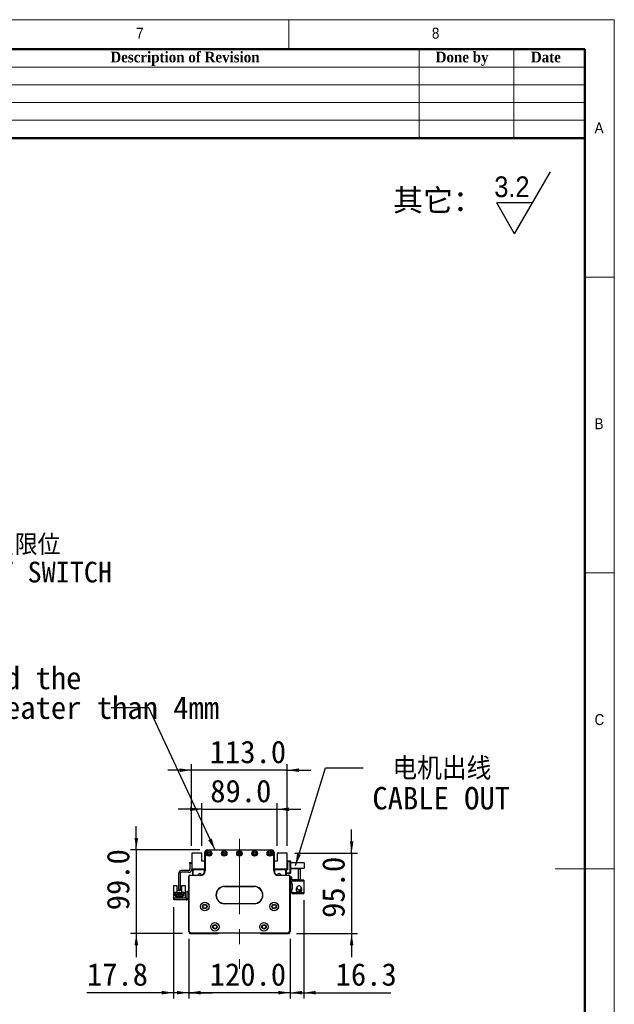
# Model space of a CAD drawing. Header units: millimetres. Extents: x 35 to 2905, y 35 to 2044.
# Tile 7 of 7: x 2201 to 2905, y 879 to 2044. Entities that reach past the tile are written whole.
import ezdxf

# ---------------------------------------------------------------- set-up
doc = ezdxf.new("R2010")
doc.units = ezdxf.units.MM
doc.header["$LTSCALE"] = 7
doc.linetypes.add('CENTERX2', pattern=[20.32, 12.7, -2.54, 2.54, -2.54])
doc.layers.add('DIMNS', color=7, linetype='Continuous')
doc.styles.add('SLDTEXTSTYLE0', font='arial.ttf', dxfattribs={"bigfont": 'bigfont'})
doc.styles.add('SLDTEXTSTYLE1', font='Gothic.ttf', dxfattribs={"width": 0.913})
doc.styles.add('SLDTEXTSTYLE2', font='timesbd.ttf', dxfattribs={"width": 0.933})
doc.styles.add('SLDTEXTSTYLE8', font='txt')
doc.styles.add('SLDTEXTSTYLE9', font='txt', dxfattribs={"bigfont": 'bigfont'})
doc.dimstyles.new('SLDDIMSTYLE1', dxfattribs={"dimtxt": 26.6, "dimasz": 14, "dimexe": 0, "dimexo": 0.0625, "dimgap": 6.65, "dimtad": 2, "dimdec": 1, "dimrnd": 1e-09, "dimzin": 4, "dimdsep": 46, "dimtxsty": 'SLDTEXTSTYLE8', "dimsah": 1, "dimcen": 0.09, "dimadec": 0, "dimazin": 1, "dimtfac": 1, "dimtdec": 1, "dimtmove": 0, "dimatfit": 0, "dimfxl": 0, "dimfrac": 2, "dimtolj": 1, "dimtzin": 12, "dimarcsym": 0})
doc.dimstyles.new('SLDDIMSTYLE2', dxfattribs={"dimtxt": 26.6, "dimasz": 14, "dimexe": 0, "dimexo": 0.0625, "dimgap": 6.65, "dimtad": 2, "dimdec": 1, "dimrnd": 1e-09, "dimzin": 12, "dimdsep": 46, "dimtxsty": 'SLDTEXTSTYLE8', "dimsah": 1, "dimcen": 0.09, "dimadec": 0, "dimazin": 3, "dimtfac": 1, "dimtdec": 1, "dimtmove": 0, "dimatfit": 0, "dimfxl": 0, "dimfrac": 2, "dimtolj": 1, "dimtzin": 12, "dimarcsym": 0})
doc.dimstyles.new('SLDDIMSTYLE3', dxfattribs={"dimtxt": 0.18, "dimasz": 14, "dimexe": 0, "dimexo": 0.0625, "dimgap": 0, "dimtad": 0, "dimtih": 1, "dimtoh": 1, "dimdec": 0, "dimrnd": 1e-09, "dimzin": 0, "dimdsep": 46, "dimtxsty": 'Standard', "dimsah": 1, "dimcen": 0.09, "dimadec": 0, "dimazin": 0, "dimtfac": 14, "dimtdec": 0, "dimtofl": 0, "dimtmove": 0, "dimatfit": 3, "dimfxl": 0, "dimfrac": 2, "dimtolj": 1, "dimtzin": 0, "dimarcsym": 0})

# ---------------------------------------------------------------- blocks, each defined once
blk = doc.blocks.new('SW_SFSYMBOL_0')
at = {"layer": 'DIMNS', "color": 0}
for p, q in [((24, -36.7), (66.5, 36.8)), ((24, -36.7), (2.8, 0)), ((45.3, 0), (2.8, 0))]:
    blk.add_line(p, q, dxfattribs=at)
at = {"layer": 'DIMNS', "color": 0, "insert": (0, 31.3), "char_height": 24.5, "attachment_point": 1, "style": 'SLDTEXTSTYLE1'}
blk.add_mtext('3.2', dxfattribs=at)
blk = doc.blocks.new('_D_6')
at = {"layer": 'DIMNS'}
for p, q in [((2401.4, 956.6), (2401.4, 886)), ((2521.4, 956.6), (2521.4, 886)), ((2401.4, 893), (2373.4, 893)), ((2521.4, 893), (2401.4, 893)), ((2521.4, 893), (2549.4, 893))]:
    blk.add_line(p, q, dxfattribs=at)
for points in [[(2401.4, 893), (2387.4, 895.1), (2387.4, 890.9)], [(2521.4, 893), (2535.4, 890.9), (2535.4, 895.1)]]:
    blk.add_solid(points, dxfattribs=at)
at = {"layer": 'DIMNS', "insert": (2426.2, 927.9), "char_height": 26.6, "attachment_point": 1, "style": 'SLDTEXTSTYLE8'}
blk.add_mtext('120.0', dxfattribs=at)
blk = doc.blocks.new('_D_7')
at = {"layer": 'DIMNS'}
for p, q in [((2383.6, 994.1), (2383.6, 886)), ((2401.4, 956.6), (2401.4, 886)), ((2383.6, 893), (2280.9, 893)), ((2401.4, 893), (2383.6, 893)), ((2401.4, 893), (2429.4, 893))]:
    blk.add_line(p, q, dxfattribs=at)
for points in [[(2383.6, 893), (2369.6, 895.1), (2369.6, 890.9)], [(2401.4, 893), (2415.4, 890.9), (2415.4, 895.1)]]:
    blk.add_solid(points, dxfattribs=at)
at = {"layer": 'DIMNS', "insert": (2280.9, 927.9), "char_height": 26.6, "attachment_point": 1, "style": 'SLDTEXTSTYLE8'}
blk.add_mtext('17.8', dxfattribs=at)
blk = doc.blocks.new('_D_8')
at = {"layer": 'DIMNS'}
for p, q in [((2339.4, 1062), (2339.4, 1090)), ((2414.5, 1062), (2332.4, 1062)), ((2339.4, 1062), (2339.4, 963)), ((2394, 963), (2332.4, 963)), ((2339.4, 963), (2339.4, 935))]:
    blk.add_line(p, q, dxfattribs=at)
for points in [[(2339.4, 1062), (2341.5, 1076), (2337.3, 1076)], [(2339.4, 963), (2337.3, 949), (2341.5, 949)]]:
    blk.add_solid(points, dxfattribs=at)
at = {"layer": 'DIMNS', "insert": (2304.5, 990.4), "char_height": 26.6, "attachment_point": 1, "rotation": 90, "style": 'SLDTEXTSTYLE8'}
blk.add_mtext('99.0', dxfattribs=at)
blk = doc.blocks.new('_D_9')
at = {"layer": 'DIMNS'}
for p, q in [((2537.7, 1002.4), (2537.7, 886)), ((2521.4, 956.6), (2521.4, 886)), ((2521.4, 893), (2493.4, 893)), ((2521.4, 893), (2537.7, 893)), ((2537.7, 893), (2640.7, 893))]:
    blk.add_line(p, q, dxfattribs=at)
for points in [[(2521.4, 893), (2507.4, 895.1), (2507.4, 890.9)], [(2537.7, 893), (2551.7, 890.9), (2551.7, 895.1)]]:
    blk.add_solid(points, dxfattribs=at)
at = {"layer": 'DIMNS', "insert": (2575.2, 927.9), "char_height": 26.6, "attachment_point": 1, "style": 'SLDTEXTSTYLE8'}
blk.add_mtext('16.3', dxfattribs=at)
blk = doc.blocks.new('_D_10')
at = {"layer": 'DIMNS'}
for p, q in [((2416.9, 1110), (2388.9, 1110)), ((2416.9, 1066.9), (2416.9, 1117)), ((2416.9, 1110), (2505.9, 1110)), ((2505.9, 1066.9), (2505.9, 1117)), ((2505.9, 1110), (2533.9, 1110))]:
    blk.add_line(p, q, dxfattribs=at)
for points in [[(2416.9, 1110), (2402.9, 1112.1), (2402.9, 1107.9)], [(2505.9, 1110), (2519.9, 1107.9), (2519.9, 1112.1)]]:
    blk.add_solid(points, dxfattribs=at)
at = {"layer": 'DIMNS', "insert": (2426.9, 1144.9), "char_height": 26.6, "attachment_point": 1, "style": 'SLDTEXTSTYLE8'}
blk.add_mtext('89.0', dxfattribs=at)
blk = doc.blocks.new('_D_11')
at = {"layer": 'DIMNS'}
for p, q in [((2404.9, 1156.2), (2376.9, 1156.2)), ((2404.9, 1066.9), (2404.9, 1163.2)), ((2517.9, 1156.2), (2404.9, 1156.2)), ((2517.9, 1066.9), (2517.9, 1163.2)), ((2517.9, 1156.2), (2545.9, 1156.2))]:
    blk.add_line(p, q, dxfattribs=at)
for points in [[(2404.9, 1156.2), (2390.9, 1158.3), (2390.9, 1154.1)], [(2517.9, 1156.2), (2531.9, 1154.1), (2531.9, 1158.3)]]:
    blk.add_solid(points, dxfattribs=at)
at = {"layer": 'DIMNS', "insert": (2426.2, 1191.1), "char_height": 26.6, "attachment_point": 1, "style": 'SLDTEXTSTYLE8'}
blk.add_mtext('113.0', dxfattribs=at)
blk = doc.blocks.new('_D_12')
at = {"layer": 'DIMNS'}
for p, q in [((2594.2, 1058), (2594.2, 1086)), ((2526.8, 1058), (2601.2, 1058)), ((2594.2, 1058), (2594.2, 963)), ((2528.8, 963), (2601.2, 963)), ((2594.2, 963), (2594.2, 935))]:
    blk.add_line(p, q, dxfattribs=at)
for points in [[(2594.2, 1058), (2596.3, 1072), (2592.1, 1072)], [(2594.2, 963), (2592.1, 949), (2596.3, 949)]]:
    blk.add_solid(points, dxfattribs=at)
at = {"layer": 'DIMNS', "insert": (2559.3, 981.4), "char_height": 26.6, "attachment_point": 1, "rotation": 90, "style": 'SLDTEXTSTYLE8'}
blk.add_mtext('95.0', dxfattribs=at)
blk = doc.blocks.new('SW_NOTE_3')
at = {"layer": 'DIMNS', "color": 0, "char_height": 26.6, "attachment_point": 2}
for s, insert, style in [('电机出线', (93.3, 12.5), 'SLDTEXTSTYLE9'), ('CABLE OUT', (92.5, -22.6), 'SLDTEXTSTYLE8')]:
    blk.add_mtext(s, dxfattribs=dict(at, insert=insert, style=style))
blk = doc.blocks.new('SW_NOTE_4')
at = {"layer": 'DIMNS', "color": 0, "char_height": 26.6, "attachment_point": 1, "style": 'SLDTEXTSTYLE8'}
for s, insert in [('The distance between the load plate and the ', (-813.3, 48.5)), ('steel belt protection belt shall be greater than 4mm', (-813.3, 13.4))]:
    blk.add_mtext(s, dxfattribs=dict(at, insert=insert))
blk = doc.blocks.new('SW_NOTE_7')
at = {"layer": 'DIMNS', "color": 0, "char_height": 24.5, "attachment_point": 2}
for s, insert, style in [('    光电负限位', (96.9, 12.5), 'SLDTEXTSTYLE9'), ('NEGATIVE LIMIT SWITCH', (94.1, -19.8), 'SLDTEXTSTYLE8')]:
    blk.add_mtext(s, dxfattribs=dict(at, insert=insert, style=style))

msp = doc.modelspace()

# ---------------------------------------------------------------- linework, layer by layer
at = {"color": 7, "linetype": 'Continuous', "lineweight": 18}
for p, q in [((2905, 2044), (35, 2044)), ((2520, 2009), (2520, 2044)), ((2905, 35), (2905, 2044)), ((70, 2009), (2870, 2009)), ((2674, 2009), (2674, 1904)), ((2786, 2009), (2786, 1904)), ((2870, 2009), (2870, 1904)), ((2870, 2009), (2870, 70)), ((2030, 1988), (2870, 1988)), ((2030, 1967), (2870, 1967)), ((2030, 1946), (2870, 1946)), ((2030, 1925), (2870, 1925)), ((2905, 1739.5), (2870, 1739.5)), ((2870, 1389.5), (2905, 1389.5)), ((2905, 1039.5), (2835, 1039.5))]:
    msp.add_line(p, q, dxfattribs=at)
at = {"color": 7, "linetype": 'Continuous', "lineweight": 50}
for p, q in [((2870, 2009), (70, 2009)), ((2870, 2009), (2870, 70)), ((2870, 1904), (2030, 1904))]:
    msp.add_line(p, q, dxfattribs=at)
at = {"color": 7, "linetype": 'Continuous', "lineweight": 25}
for p, q in [((2423.43, 1061.97), (2423.43, 1061.67)), ((2423.43, 1061.97), (2499.43, 1061.97)), ((2499.43, 1061.67), (2423.43, 1061.67)), ((2499.43, 1061.97), (2499.43, 1061.67)), ((2404.93, 1057.97), (2404.93, 1039.47)), ((2416.93, 1057.97), (2404.93, 1057.97)), ((2416.93, 1048.47), (2416.93, 1057.97)), ((2420.43, 1048.47), (2416.93, 1048.47)), ((2420.43, 1058.97), (2420.43, 1059.17)), ((2420.43, 1059.17), (2420.43, 1059.17)), ((2420.43, 1058.97), (2420.73, 1058.97)), ((2420.43, 1036.97), (2420.43, 1058.97)), ((2420.73, 1058.97), (2420.73, 1036.97)), ((2502.13, 1036.97), (2502.13, 1058.97)), ((2502.43, 1058.97), (2502.13, 1058.97)), ((2502.42, 1059.17), (2502.43, 1059.17)), ((2502.43, 1059.17), (2502.43, 1058.97)), ((2502.43, 1058.97), (2502.43, 1036.97)), ((2505.93, 1048.47), (2502.43, 1048.47)), ((2505.93, 1057.97), (2505.93, 1048.47)), ((2517.93, 1057.97), (2505.93, 1057.97)), ((2517.93, 1039.47), (2517.93, 1057.97)), ((2517.93, 1048.97), (2521.63, 1048.97)), ((2521.63, 1047.97), (2521.63, 1048.97)), ((2521.63, 1048.97), (2521.93, 1048.67)), ((2521.63, 1048.97), (2521.63, 1048.97)), ((2521.63, 1048.97), (2521.93, 1048.67)), ((2521.63, 1048.97), (2521.63, 1048.97)), ((2521.93, 1048.67), (2521.93, 1047.85)), ((2521.93, 1048.67), (2521.93, 1047.85)), ((2401.43, 1037.47), (2392.93, 1037.47)), ((2402.93, 1046.97), (2404.93, 1046.97)), ((2402.93, 1045.97), (2402.93, 1046.97)), ((2404.93, 1045.97), (2402.93, 1045.97)), ((2402.93, 1045.97), (2402.93, 1038.97)), ((2404.93, 1039.47), (2420.43, 1039.47)), ((2404.93, 1039.47), (2404.93, 1038.97)), ((2405.92, 1038.47), (2406.92, 1039.47)), ((2405.92, 1038.47), (2405.92, 1033.47)), ((2406.52, 1037.42), (2407.47, 1038.37)), ((2406.52, 1031.97), (2406.52, 1037.42)), ((2419.67, 1038.37), (2407.47, 1038.37)), ((2417.85, 1039.47), (2418.05, 1039.26)), ((2420.43, 1038.97), (2418.76, 1038.97)), ((2419.67, 1038.37), (2419.67, 1034.33)), ((2420.43, 1038.37), (2419.67, 1038.37)), ((2420.73, 1036.97), (2420.43, 1036.97)), ((2502.43, 1036.97), (2502.13, 1036.97)), ((2502.43, 1039.47), (2517.93, 1039.47)), ((2504.09, 1038.97), (2502.43, 1038.97)), ((2503.18, 1038.37), (2502.43, 1038.37)), ((2503.18, 1034.33), (2503.18, 1038.37)), ((2515.38, 1038.37), (2503.18, 1038.37)), ((2505.01, 1039.47), (2504.8, 1039.26)), ((2504.8, 1039.26), (2505.01, 1039.47)), ((2515.38, 1038.37), (2516.33, 1037.42)), ((2516.93, 1038.47), (2515.93, 1039.47)), ((2516.33, 1031.97), (2516.33, 1037.42)), ((2516.93, 1031.97), (2516.93, 1038.47)), ((2518.43, 1038.47), (2516.93, 1038.47)), ((2521.63, 1047.97), (2517.93, 1047.97)), ((2517.93, 1046.47), (2518.43, 1046.47)), ((2517.93, 1040.47), (2518.43, 1040.47)), ((2518.43, 1039.47), (2517.93, 1039.47)), ((2518.43, 1046.47), (2518.43, 1038.47)), ((2521.93, 1047.85), (2521.63, 1047.97)), ((2521.63, 1034.97), (2521.63, 1047.97)), ((2521.93, 1047.85), (2521.93, 1035.09)), ((2521.93, 1047.85), (2521.93, 1046.47)), ((2521.93, 1047.85), (2521.93, 1047.85)), ((2537.93, 1046.47), (2521.93, 1046.47)), ((2521.93, 1040.47), (2537.93, 1040.47)), ((2521.93, 1040.47), (2521.93, 1039.47)), ((2531.33, 1039.47), (2521.93, 1039.47)), ((2531.33, 1026.47), (2531.33, 1039.47)), ((2531.33, 1039.47), (2533.33, 1039.47)), ((2533.33, 1039.47), (2533.33, 1026.47)), ((2537.93, 1046.47), (2537.93, 1040.47)), ((2389.43, 1033.97), (2389.43, 1014.47)), ((2391.43, 1033.97), (2391.43, 1014.47)), ((2401.43, 1035.47), (2392.93, 1035.47)), ((2401.73, 1030.47), (2401.43, 1030.47)), ((2401.43, 965.47), (2401.43, 1030.47)), ((2401.73, 1030.47), (2401.73, 965.59)), ((2402.93, 1031.67), (2402.93, 1031.97)), ((2402.93, 1031.97), (2415.43, 1031.97)), ((2415.43, 1031.67), (2402.93, 1031.67)), ((2405.92, 1033.47), (2405.92, 1031.97)), ((2406.22, 1033.17), (2405.92, 1033.47)), ((2406.22, 1033.17), (2406.22, 1031.97)), ((2415.43, 1031.67), (2415.43, 1031.97)), ((2507.43, 1031.97), (2519.93, 1031.97)), ((2507.43, 1031.97), (2507.43, 1031.67)), ((2519.93, 1031.67), (2507.43, 1031.67)), ((2516.93, 1034.97), (2521.63, 1034.97)), ((2521.63, 1033.97), (2516.93, 1033.97)), ((2519.93, 1031.97), (2519.93, 1031.67)), ((2521.13, 965.59), (2521.13, 1030.47)), ((2521.43, 1030.47), (2521.13, 1030.47)), ((2521.43, 1030.47), (2521.43, 965.47)), ((2523.33, 1029.47), (2521.43, 1029.47)), ((2521.93, 1035.09), (2521.63, 1034.97)), ((2521.63, 1033.97), (2521.63, 1034.97)), ((2521.93, 1034.27), (2521.63, 1033.97)), ((2521.93, 1035.09), (2521.93, 1034.27)), ((2523.33, 1026.47), (2523.33, 1029.47)), ((2523.33, 1026.47), (2523.33, 1025.27)), ((2531.33, 1026.47), (2523.33, 1026.47)), ((2523.33, 1021.27), (2523.33, 1025.27)), ((2523.33, 1025.27), (2537.73, 1025.27)), ((2529.33, 1026.47), (2529.33, 1026.27)), ((2537.73, 1026.27), (2529.33, 1026.27)), ((2533.33, 1026.47), (2531.33, 1026.47)), ((2537.73, 1026.27), (2537.73, 1025.27)), ((2537.73, 1025.27), (2537.73, 1011.27)), ((2383.73, 1019.87), (2387.43, 1019.87)), ((2383.73, 1010.97), (2383.73, 1019.87)), ((2387.43, 1019.87), (2387.43, 1011.47)), ((2389.43, 1014.47), (2391.43, 1014.47)), ((2389.43, 1013.47), (2389.43, 1014.47)), ((2391.43, 1013.47), (2389.43, 1013.47)), ((2391.43, 1014.47), (2391.43, 1013.47)), ((2393.43, 1011.47), (2393.43, 1019.87)), ((2393.43, 1019.87), (2397.13, 1019.87)), ((2397.13, 1019.87), (2397.13, 1010.97)), ((2443.93, 1018.77), (2478.93, 1018.77)), ((2443.93, 1018.77), (2443.93, 1018.47)), ((2478.93, 1018.47), (2443.93, 1018.47)), ((2468.93, 1018.47), (2468.93, 1018.42)), ((2478.93, 1018.77), (2478.93, 1018.47)), ((2524.33, 1021.27), (2523.33, 1021.27)), ((2523.33, 1021.27), (2523.33, 1020.77)), ((2523.33, 1020.77), (2523.33, 1015.77)), ((2524.33, 1020.77), (2523.33, 1020.77)), ((2523.33, 1015.27), (2523.33, 1015.77)), ((2523.33, 1015.77), (2524.33, 1015.77)), ((2523.33, 1011.27), (2523.33, 1015.27)), ((2523.33, 1015.27), (2524.33, 1015.27)), ((2524.33, 1015.27), (2524.33, 1021.27)), ((2528.78, 1016.07), (2528.68, 1015.27)), ((2529.01, 1016.71), (2528.88, 1016.39)), ((2528.89, 1016.85), (2528.92, 1016.86)), ((2528.92, 1013.68), (2528.89, 1013.69)), ((2528.92, 1016.86), (2529.31, 1017.44)), ((2529.08, 1016.78), (2528.92, 1016.86)), ((2529.04, 1016.69), (2528.92, 1016.75)), ((2534.22, 1015.82), (2534.25, 1015.84)), ((2383.63, 1002.97), (2383.63, 1004.97)), ((2383.63, 1004.97), (2384.63, 1004.97)), ((2384.63, 1002.97), (2383.63, 1002.97)), ((2383.73, 1004.97), (2383.73, 1010.97)), ((2384.53, 1010.97), (2383.73, 1010.97)), ((2384.53, 1010.97), (2385.03, 1011.47)), ((2384.63, 1004.97), (2384.63, 1002.97)), ((2398.43, 1004.97), (2384.63, 1004.97)), ((2398.43, 1002.97), (2384.63, 1002.97)), ((2387.63, 1011.47), (2385.03, 1011.47)), ((2385.43, 1010.92), (2387.63, 1010.92)), ((2385.43, 1007.47), (2385.43, 1010.92)), ((2386.23, 1007.47), (2385.43, 1007.47)), ((2386.23, 1009.12), (2394.63, 1009.12)), ((2386.23, 1007.47), (2386.23, 1009.12)), ((2386.23, 1006.42), (2386.23, 1007.47)), ((2387.43, 1006.42), (2386.23, 1006.42)), ((2387.18, 1008.07), (2387.18, 1007.57)), ((2387.68, 1008.07), (2387.18, 1008.07)), ((2387.18, 1007.57), (2387.68, 1007.57)), ((2387.43, 1005.62), (2387.43, 1006.42)), ((2393.43, 1006.42), (2387.43, 1006.42)), ((2393.43, 1005.62), (2387.43, 1005.62)), ((2387.63, 1010.92), (2387.63, 1011.47)), ((2387.63, 1011.47), (2393.23, 1011.47)), ((2387.98, 1010.92), (2387.63, 1010.92)), ((2387.68, 1007.57), (2387.68, 1008.07)), ((2387.98, 1009.82), (2387.98, 1010.92)), ((2392.88, 1009.82), (2387.98, 1009.82)), ((2389.18, 1008.07), (2389.18, 1007.57)), ((2389.68, 1008.07), (2389.18, 1008.07)), ((2389.18, 1007.57), (2389.68, 1007.57)), ((2389.63, 1010.42), (2391.23, 1010.42)), ((2389.63, 1009.82), (2389.63, 1010.42)), ((2389.68, 1007.57), (2389.68, 1008.07)), ((2391.18, 1008.07), (2391.18, 1007.57)), ((2391.68, 1008.07), (2391.18, 1008.07)), ((2391.18, 1007.57), (2391.68, 1007.57)), ((2391.23, 1009.82), (2391.23, 1010.42)), ((2391.68, 1007.57), (2391.68, 1008.07)), ((2392.88, 1010.92), (2392.88, 1009.82)), ((2393.23, 1010.92), (2392.88, 1010.92)), ((2393.18, 1008.07), (2393.18, 1007.57)), ((2393.68, 1008.07), (2393.18, 1008.07)), ((2393.18, 1007.57), (2393.68, 1007.57)), ((2393.23, 1011.47), (2393.23, 1010.92)), ((2395.83, 1011.47), (2393.23, 1011.47)), ((2393.23, 1010.92), (2395.43, 1010.92)), ((2393.43, 1006.42), (2393.43, 1005.62)), ((2394.63, 1006.42), (2393.43, 1006.42)), ((2393.68, 1007.57), (2393.68, 1008.07)), ((2394.63, 1009.12), (2394.63, 1007.47)), ((2394.63, 1007.47), (2394.63, 1006.42)), ((2395.43, 1007.47), (2394.63, 1007.47)), ((2395.43, 1010.92), (2395.43, 1007.47)), ((2395.83, 1011.47), (2396.33, 1010.97)), ((2397.13, 1010.97), (2396.33, 1010.97)), ((2397.13, 1010.97), (2397.13, 1004.97)), ((2398.43, 1004.97), (2398.43, 1002.97)), ((2399.43, 1012.97), (2401.43, 1012.97)), ((2399.43, 1011.97), (2399.43, 1012.97)), ((2401.43, 1011.97), (2399.43, 1011.97)), ((2399.43, 1003.97), (2399.43, 1011.97)), ((2399.43, 1002.97), (2399.43, 1003.97)), ((2399.43, 1003.97), (2401.43, 1003.97)), ((2401.43, 1002.97), (2399.43, 1002.97)), ((2537.73, 1011.27), (2523.33, 1011.27)), ((2523.33, 1011.27), (2523.33, 1010.07)), ((2529.33, 1010.07), (2523.33, 1010.07)), ((2529.33, 1010.27), (2537.73, 1010.27)), ((2529.33, 1010.27), (2529.33, 1010.07)), ((2537.73, 1011.27), (2537.73, 1010.27)), ((2443.93, 998.47), (2443.93, 998.17)), ((2443.93, 998.47), (2478.93, 998.47)), ((2478.93, 998.17), (2443.93, 998.17)), ((2478.93, 998.47), (2478.93, 998.17)), ((2401.73, 965.59), (2401.43, 965.47)), ((2403.43, 963.47), (2401.43, 965.47)), ((2401.73, 965.59), (2403.55, 963.77)), ((2401.93, 964.97), (2401.93, 963.97)), ((2401.93, 963.97), (2402.93, 962.97)), ((2402.93, 962.97), (2436.43, 962.97)), ((2403.55, 963.77), (2403.43, 963.47)), ((2519.43, 963.47), (2403.43, 963.47)), ((2403.55, 963.77), (2519.3, 963.77)), ((2436.43, 962.97), (2436.93, 963.47)), ((2485.93, 963.47), (2486.43, 962.97)), ((2486.43, 962.97), (2519.93, 962.97)), ((2519.3, 963.77), (2521.13, 965.59)), ((2519.3, 963.77), (2519.43, 963.47)), ((2521.43, 965.47), (2519.43, 963.47)), ((2519.93, 962.97), (2520.93, 963.97)), ((2520.93, 963.97), (2520.93, 964.97)), ((2521.13, 965.59), (2521.43, 965.47))]:
    msp.add_line(p, q, dxfattribs=at)
at = {"color": 7, "linetype": 'Continuous', "lineweight": 25, "flags": 128}
for points in [[(2454.28, 1018.47), (2453.93, 1018.42), (2453.58, 1018.47)], [(2469.28, 1018.47), (2468.93, 1018.42), (2468.58, 1018.47)], [(2398.43, 1002.97), (2399.01, 1003.03), (2399.43, 1003.14)]]:
    msp.add_lwpolyline(points, dxfattribs=at)
at = {"color": 7, "linetype": 'Continuous', "lineweight": 25}
for centre, radius in [((2425.43, 1057.72), 3.25), ((2425.43, 1057.72), 3), ((2443.43, 1057.72), 3.25), ((2443.43, 1057.72), 3), ((2461.43, 1057.72), 3.25), ((2461.43, 1057.72), 3), ((2479.43, 1057.72), 3.25), ((2479.43, 1057.72), 3), ((2497.43, 1057.72), 3.25), ((2497.43, 1057.72), 3), ((2425.43, 1057.72), 1.6), ((2425.43, 1057.72), 1.25), ((2443.43, 1057.72), 1.6), ((2443.43, 1057.72), 1.25), ((2461.43, 1057.72), 1.6), ((2461.43, 1057.72), 1.25), ((2479.43, 1057.72), 1.6), ((2479.43, 1057.72), 1.25), ((2497.43, 1057.72), 1.6), ((2497.43, 1057.72), 1.25), ((2420.43, 994.96), 5.02), ((2420.43, 994.96), 5), ((2420.43, 994.96), 2.65), ((2420.43, 994.96), 2.1), ((2502.43, 994.96), 5.03), ((2502.43, 994.96), 5), ((2502.43, 994.96), 2.65), ((2502.43, 994.96), 2.1), ((2432.43, 970.93), 5.03), ((2432.43, 970.93), 5), ((2432.43, 970.93), 2.65), ((2432.43, 970.93), 2.1), ((2490.43, 970.93), 5.03), ((2490.43, 970.93), 5), ((2490.43, 970.93), 2.65), ((2490.43, 970.93), 2.1)]:
    msp.add_circle(centre, radius, dxfattribs=at)
for centre, radius, start, end in [((2423.43, 1058.97), 3, 90, 180), ((2423.43, 1058.97), 2.7, 90, 180), ((2499.43, 1058.97), 3, 0, 90), ((2499.43, 1058.97), 2.7, 0, 90), ((2392.93, 1033.97), 3.5, 90, 180), ((2401.43, 1038.97), 1.5, 270, 0), ((2401.43, 1038.97), 3.5, 270, 0), ((2415.43, 1036.97), 5.3, 270, 0), ((2415.43, 1036.97), 5, 270, 0), ((2418.76, 1039.97), 1, 224.99989, 270), ((2507.43, 1036.97), 5.3, 180, 270), ((2507.43, 1036.97), 5, 180, 270), ((2504.09, 1039.97), 1, 270, 315.00006), ((2504.09, 1039.97), 1, 270, 315.00006), ((2392.93, 1033.97), 1.5, 90, 180), ((2402.93, 1030.47), 1.5, 90, 180), ((2402.93, 1030.47), 1.2, 90, 180), ((2414.42, 1031.97), 2, 90, 180), ((2414.42, 1031.97), 2, 2.85229, 90), ((2508.43, 1031.97), 2, 90, 177.1477), ((2508.43, 1031.97), 2, 0.00002, 90), ((2508.43, 1031.97), 2, 0.00002, 90), ((2519.93, 1030.47), 1.5, 0, 90), ((2519.93, 1030.47), 1.2, 0, 90), ((2443.93, 1008.47), 10.3, 90, 270), ((2443.93, 1008.47), 10, 90, 270), ((2478.93, 1008.47), 10.3, 270, 90), ((2478.93, 1008.47), 10, 270, 90), ((2531.93, 1015.27), 3.4, 207.88541, 44.31348), ((2531.93, 1015.27), 3.45, 237.57421, 0), ((2531.93, 1015.27), 2.5, 274.06825, 11.05475), ((2531.93, 1015.27), 2.6, 277.27427, 10.90897), ((2531.93, 1015.27), 3.45, 0, 47.89891), ((2398.43, 1005.97), 1, 270, 0)]:
    msp.add_arc(centre, radius, start, end, dxfattribs=at)
for points, knots in [([(2529.75, 1018.2), (2529.57, 1017.84), (2529.24, 1017.18), (2528.78, 1016.12), (2528.56, 1015.3), (2528.5, 1014.63), (2528.61, 1014.07), (2528.83, 1013.47), (2529.28, 1012.87), (2529.97, 1012.43), (2530.69, 1012.2), (2531.46, 1012.19), (2532.16, 1012.43), (2532.34, 1012.55), (2532.3, 1012.58), (2532.28, 1012.6)], [0, 0, 0, 0, 0.1800985, 0.3300043, 0.4496449, 0.5397496, 0.5746227, 0.6053219, 0.6784018, 0.7214063, 0.7619834, 0.8291607, 0.8886695, 0.9605996, 1, 1, 1, 1]), ([(2533.32, 1019.03), (2533.57, 1018.8), (2534.06, 1018.34), (2534.47, 1017.43), (2534.51, 1016.51), (2534.23, 1015.71), (2533.72, 1015.1), (2533.03, 1014.69), (2532.22, 1014.52), (2531.38, 1014.63), (2530.6, 1015), (2529.98, 1015.6), (2529.59, 1016.36), (2529.5, 1017.21), (2529.61, 1017.97), (2529.95, 1018.56), (2530.48, 1018.98), (2531.22, 1019.22), (2531.96, 1019.3), (2532.51, 1019.33), (2532.76, 1019.31), (2532.85, 1019.32), (2532.87, 1019.31), (2532.95, 1019.28), (2533.1, 1019.19), (2533.23, 1019.09), (2533.32, 1019.03)], [0, 0, 0, 0, 0.0648176, 0.1297793, 0.189732, 0.2426191, 0.2944133, 0.3462435, 0.3987244, 0.4521998, 0.5066016, 0.5614526, 0.616052, 0.6697726, 0.727069, 0.7653775, 0.8036915, 0.8589096, 0.9142292, 0.9495547, 0.9640012, 0.9648512, 0.9657591, 0.9687105, 0.9805281, 1, 1, 1, 1]), ([(2534.15, 1014.13), (2534.25, 1014.38), (2534.45, 1014.84), (2534.49, 1015.35), (2534.41, 1015.66), (2534.38, 1015.75)], [0, 0, 0, 0, 0.4359585, 0.8267397, 1, 1, 1, 1])]:
    msp.add_open_spline(points, degree=3, knots=knots, dxfattribs=at)
at = {"layer": 'DIMNS', "linetype": 'CENTERX2', "lineweight": 18}
msp.add_line((2461.43, 1074.92), (2461.43, 921.02), dxfattribs=at)

# ---------------------------------------------------------------- block references
at = {"layer": 'DIMNS'}
for name, p in [('SW_SFSYMBOL_0', (2763.03, 1827.32)), ('SW_NOTE_7', (2041.61, 1422.57)), ('SW_NOTE_4', (2309.71, 1230.1)), ('SW_NOTE_3', (2607.66, 1158.93))]:
    msp.add_blockref(name, p, dxfattribs=at)

# ---------------------------------------------------------------- texts
at = {"color": 7, "linetype": 'Continuous', "lineweight": 0}
for s, insert, char_height, attachment_point, style in [('7', (2339.17, 2034.52), 12.96, 1, 'SLDTEXTSTYLE1'), ('8', (2689.17, 2034.52), 12.96, 1, 'SLDTEXTSTYLE1'), ('Description of Revision', (2397.01, 2006.1), 12.6, 2, 'SLDTEXTSTYLE2'), ('Done by', (2724.88, 2006.1), 12.6, 2, 'SLDTEXTSTYLE2'), ('Date', (2824, 2006.1), 12.6, 2, 'SLDTEXTSTYLE2'), ('A', (2881.67, 1922.52), 12.96, 1, 'SLDTEXTSTYLE1'), ('B', (2881.67, 1572.52), 12.96, 1, 'SLDTEXTSTYLE1'), ('C', (2881.67, 1222.52), 12.96, 1, 'SLDTEXTSTYLE1')]:
    msp.add_mtext(s, dxfattribs=dict(at, insert=insert, char_height=char_height, attachment_point=attachment_point, style=style))
at = {"layer": 'DIMNS', "insert": (2643.32, 1843.39), "char_height": 25.929, "attachment_point": 1, "style": 'SLDTEXTSTYLE0'}
msp.add_mtext('其它：', dxfattribs=at)

# ---------------------------------------------------------------- dimensions: what is measured, and where the dimension line sits
at = {"layer": 'DIMNS'}
for base, p1, p2, dimstyle, picture, middle in [((2404.93, 1156.22), (2517.93, 1057.97), (2404.93, 1057.97), 'SLDDIMSTYLE1', '_D_11', (2468.56, 1156.22)), ((2505.93, 1109.98), (2416.93, 1057.97), (2505.93, 1057.97), 'SLDDIMSTYLE1', '_D_10', (2459.64, 1109.98)), ((2383.63, 892.97), (2401.43, 965.47), (2383.63, 1002.97), 'SLDDIMSTYLE2', '_D_7', (2313.65, 892.97)), ((2537.73, 892.97), (2521.43, 965.47), (2537.73, 1011.27), 'SLDDIMSTYLE2', '_D_9', (2607.92, 892.97)), ((2401.43, 892.97), (2521.43, 965.47), (2401.43, 965.47), 'SLDDIMSTYLE1', '_D_6', (2468.56, 892.97))]:
    dim = msp.add_linear_dim(base=base, p1=p1, p2=p2, dimstyle=dimstyle, dxfattribs=at)
    dim.commit()
    dim.dimension.update_dxf_attribs({"geometry": picture, "text_midpoint": middle, "dimtype": 160})
for base, p1, p2, picture, middle in [((2339.42, 962.97), (2423.43, 1061.97), (2402.93, 962.97), '_D_8', (2339.42, 1023.22)), ((2594.24, 962.97), (2517.93, 1057.97), (2519.93, 962.97), '_D_12', (2594.24, 1014.14))]:
    dim = msp.add_linear_dim(base=base, p1=p1, p2=p2, angle=90, dimstyle='SLDDIMSTYLE1', dxfattribs=at)
    dim.commit()
    dim.dimension.update_dxf_attribs({"geometry": picture, "text_midpoint": middle, "dimtype": 160})

# ---------------------------------------------------------------- leaders
for points in [[(2432.55, 1061.67), (2354.16, 1230.1), (2309.71, 1230.1)], [(2527.7, 1043.41), (2563.21, 1158.93), (2607.66, 1158.93)]]:
    msp.add_leader(points, dimstyle='SLDDIMSTYLE3', dxfattribs=at)

doc.saveas('drawing.dxf')
